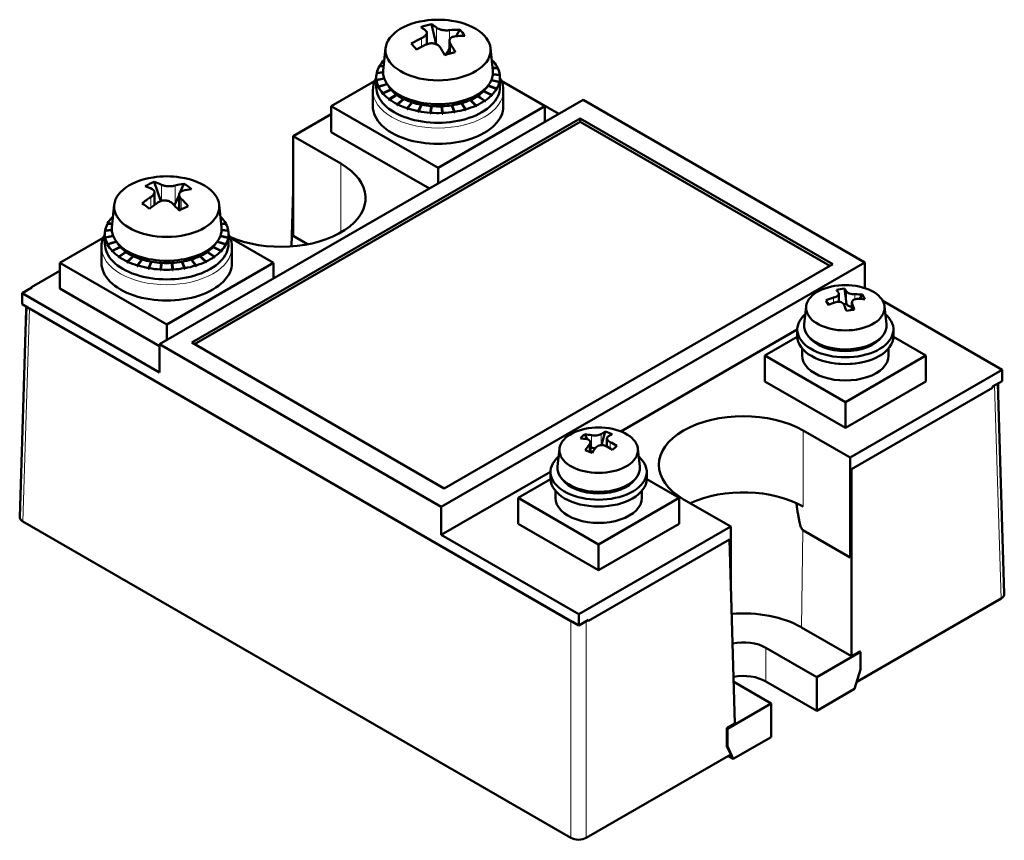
# Model space of a CAD drawing. Header units: millimetres. Extents: x 59 to 386, y 57 to 268.
# Tile 5 of 5: x 315 to 386, y 181 to 241. Entities that reach past the tile are written whole.
import ezdxf

# ---------------------------------------------------------------- set-up
doc = ezdxf.new("R2010")
doc.units = ezdxf.units.MM
doc.layers.add('Arêtes tangentes visibles(celduc)', color=7, linetype='Continuous', lineweight=18)
doc.layers.add('Arêtes visibles(celduc)', color=7, linetype='Continuous', lineweight=50)

msp = doc.modelspace()

# ---------------------------------------------------------------- linework, layer by layer
at = {"layer": 'Arêtes tangentes visibles(celduc)'}
for p, q in [((344.875, 240.012), (344.875, 238.804)), ((345.834, 239.146), (345.834, 239.824)), ((343.778, 239.238), (343.778, 238.61)), ((345.889, 238.137), (345.889, 238.824)), ((337.911, 230.117), (337.911, 225.095)), ((324.85, 228.572), (324.85, 227.395)), ((325.858, 227.188), (325.858, 228.512)), ((324.078, 227.677), (324.078, 226.901)), ((326.296, 226.773), (326.296, 227.545)), ((374.725, 220.796), (374.725, 219.891)), ((373.794, 220.351), (373.794, 219.967)), ((375.338, 220.235), (375.338, 220.593)), ((314.774, 204.038), (315.243, 219.551)), ((375.145, 219.452), (375.145, 219.904)), ((385.511, 213.957), (385.98, 198.445)), ((356.167, 210.328), (356.167, 209.423)), ((356.857, 209.611), (356.857, 210.418)), ((371.569, 210.684), (371.569, 205.132)), ((356.005, 209.636), (356.005, 209.136)), ((357.521, 209.363), (357.521, 209.836)), ((371.449, 196.342), (371.555, 203.42)), ((354.655, 196.797), (354.655, 181.013)), ((355.786, 181.013), (355.786, 196.796)), ((368.868, 194.852), (368.868, 192.403))]:
    msp.add_line(p, q, dxfattribs=at)
for centre, major_axis, start_param, end_param in [((344.996, 235.44), (4.75, 0), 3.141593, 6.283185), ((325.24, 224.034), (4.75, 0), 3.141593, 6.283185), ((374.645, 217.286), (-3.15, 0), 0.93306, 2.208533), ((356.685, 206.916), (-3.15, 0), 0.93306, 2.208533)]:
    msp.add_ellipse(centre, major_axis=major_axis, ratio=0.57735, start_param=start_param, end_param=end_param, dxfattribs=at)
at = {"layer": 'Arêtes visibles(celduc)'}
for p, q in [((344.512, 240.27), (344.845, 238.816)), ((344.177, 239.645), (344.177, 238.801)), ((346.312, 239.39), (346.568, 239.867)), ((345.815, 239.043), (345.815, 238.116)), ((341.178, 238.52), (341.004, 236.893)), ((345.56, 238.04), (345.551, 238.051)), ((348.814, 238.52), (348.988, 236.893)), ((341.087, 237.668), (341.079, 237.669)), ((348.918, 237.547), (349.014, 237.559)), ((349.032, 237.539), (348.921, 237.525)), ((349.014, 237.559), (349.014, 237.537)), ((340.996, 236.74), (340.53, 236.706)), ((340.535, 236.729), (340.996, 236.76)), ((340.535, 236.707), (340.535, 236.729)), ((341.036, 237.19), (340.722, 237.203)), ((340.735, 237.225), (341.038, 237.211)), ((340.735, 237.203), (340.735, 237.225)), ((348.968, 237.079), (349.332, 237.084)), ((349.343, 237.062), (348.971, 237.059)), ((349.486, 236.56), (348.989, 236.612)), ((348.991, 236.631), (349.484, 236.582)), ((349.332, 237.084), (349.332, 237.062)), ((349.484, 236.582), (349.484, 236.56)), ((340.374, 236.112), (337.218, 234.289)), ((340.496, 236.39), (340.496, 235.685)), ((340.506, 236.22), (341.066, 236.321)), ((340.506, 236.165), (340.506, 236.22)), ((340.508, 236.165), (340.506, 236.165)), ((341.072, 236.301), (340.508, 236.197)), ((340.508, 236.197), (340.508, 236.142)), ((340.649, 235.717), (341.273, 235.905)), ((341.286, 235.888), (340.66, 235.695)), ((341.285, 235.889), (341.256, 235.879)), ((349.458, 236.051), (348.872, 236.179)), ((348.88, 236.198), (349.463, 236.073)), ((349.458, 235.996), (349.458, 236.051)), ((349.458, 236.019), (349.463, 236.018)), ((349.463, 236.073), (349.463, 236.018)), ((349.496, 236.39), (349.496, 235.685)), ((349.605, 236.143), (353.785, 233.73)), ((352.774, 234.289), (349.618, 236.112)), ((340.246, 235.44), (340.246, 234.289)), ((340.649, 235.662), (340.649, 235.717)), ((340.66, 235.666), (340.649, 235.662)), ((340.66, 235.695), (340.66, 235.64)), ((340.96, 235.241), (341.566, 235.509)), ((340.96, 235.185), (340.96, 235.241)), ((340.978, 235.194), (340.96, 235.185)), ((341.581, 235.491), (340.978, 235.22)), ((340.978, 235.22), (340.978, 235.165)), ((341.426, 234.808), (341.962, 235.141)), ((341.982, 235.126), (341.45, 234.79)), ((341.566, 235.49), (341.472, 235.443)), ((341.566, 235.49), (341.566, 235.509)), ((341.962, 235.122), (341.805, 235.014)), ((341.962, 235.122), (341.962, 235.141)), ((348.893, 235.091), (348.309, 235.381)), ((348.325, 235.398), (348.325, 235.379)), ((348.325, 235.398), (348.913, 235.11)), ((348.325, 235.379), (348.435, 235.318)), ((349.257, 235.555), (348.622, 235.775)), ((348.629, 235.783), (348.629, 235.775)), ((348.629, 235.775), (348.687, 235.752)), ((348.635, 235.792), (349.27, 235.576)), ((349.257, 235.5), (349.257, 235.555)), ((349.257, 235.526), (349.27, 235.521)), ((349.27, 235.576), (349.27, 235.521)), ((349.746, 235.44), (349.746, 234.289)), ((355.553, 234.75), (324.723, 216.951)), ((341.426, 234.753), (341.426, 234.808)), ((341.45, 234.77), (341.426, 234.753)), ((341.45, 234.79), (341.45, 234.735)), ((342.029, 234.436), (342.474, 234.825)), ((342.029, 234.381), (342.029, 234.436)), ((342.059, 234.41), (342.029, 234.381)), ((342.499, 234.812), (342.059, 234.421)), ((342.059, 234.421), (342.059, 234.366)), ((342.474, 234.806), (342.236, 234.579)), ((342.474, 234.806), (342.474, 234.825)), ((342.746, 234.14), (343.084, 234.573)), ((343.084, 234.554), (342.746, 234.085)), ((343.113, 234.563), (342.78, 234.128)), ((343.084, 234.554), (343.084, 234.573)), ((346.987, 234.06), (346.688, 234.505)), ((346.718, 234.514), (346.718, 234.494)), ((346.718, 234.514), (347.022, 234.07)), ((346.718, 234.494), (347.022, 234.015)), ((347.736, 234.329), (347.325, 234.734)), ((347.351, 234.745), (347.351, 234.726)), ((347.351, 234.745), (347.767, 234.342)), ((347.351, 234.726), (347.617, 234.446)), ((348.38, 234.677), (347.872, 235.029)), ((347.894, 235.044), (347.894, 235.025)), ((347.894, 235.044), (348.405, 234.694)), ((347.894, 235.025), (348.072, 234.89)), ((348.38, 234.622), (348.38, 234.677)), ((348.38, 234.658), (348.405, 234.639)), ((348.405, 234.694), (348.405, 234.639)), ((348.893, 235.036), (348.893, 235.091)), ((348.893, 235.066), (348.913, 235.055)), ((348.913, 235.11), (348.913, 235.055)), ((376.059, 222.911), (355.553, 234.75)), ((337.218, 233.708), (334.454, 232.112)), ((337.218, 234.289), (344.996, 229.798)), ((337.218, 232.411), (337.218, 234.289)), ((342.746, 234.085), (342.746, 234.14)), ((342.78, 234.128), (342.78, 234.073)), ((343.55, 233.929), (343.767, 234.394)), ((343.767, 234.375), (343.55, 233.874)), ((343.55, 233.874), (343.55, 233.929)), ((343.798, 234.388), (343.587, 233.922)), ((343.587, 233.922), (343.587, 233.867)), ((343.767, 234.375), (343.767, 234.394)), ((344.409, 233.814), (344.497, 234.296)), ((344.497, 234.277), (344.409, 233.759)), ((344.409, 233.759), (344.409, 233.814)), ((344.53, 234.294), (344.448, 233.811)), ((344.448, 233.811), (344.448, 233.756)), ((344.497, 234.277), (344.497, 234.296)), ((344.996, 229.798), (352.774, 234.289)), ((345.291, 233.797), (345.246, 234.282)), ((345.28, 234.283), (345.28, 234.264)), ((345.28, 234.283), (345.33, 233.799)), ((345.28, 234.264), (345.33, 233.744)), ((345.291, 233.742), (345.291, 233.797)), ((345.33, 233.799), (345.33, 233.744)), ((346.161, 233.88), (345.986, 234.352)), ((346.018, 234.357), (346.018, 234.338)), ((346.018, 234.357), (346.199, 233.886)), ((346.018, 234.338), (346.199, 233.831)), ((346.161, 233.825), (346.161, 233.88)), ((346.199, 233.886), (346.199, 233.831)), ((346.987, 234.005), (346.987, 234.06)), ((347.022, 234.07), (347.022, 234.015)), ((347.736, 234.274), (347.736, 234.329)), ((347.736, 234.32), (347.767, 234.287)), ((347.767, 234.342), (347.767, 234.287)), ((352.774, 233.146), (352.774, 234.289)), ((327.057, 217.073), (355.341, 233.403)), ((327.269, 216.951), (355.341, 233.158)), ((355.341, 233.403), (373.726, 222.789)), ((355.341, 233.403), (355.341, 233.158)), ((355.341, 233.158), (373.514, 222.666)), ((344.36, 228.288), (337.218, 232.411)), ((337.911, 230.117), (334.454, 232.112)), ((334.454, 232.112), (334.454, 224.84)), ((344.996, 228.655), (344.996, 229.798)), ((324.334, 228.773), (324.805, 227.381)), ((324.343, 228.041), (324.343, 227.1)), ((326.231, 228.043), (326.493, 228.644)), ((334.332, 224.083), (334.454, 228.124)), ((325.858, 227.188), (326.136, 227.824)), ((326.136, 227.848), (326.136, 226.709)), ((321.422, 227.113), (321.247, 225.487)), ((329.057, 227.113), (329.232, 225.487)), ((321.323, 226.19), (321.263, 226.199)), ((321.281, 226.219), (321.325, 226.212)), ((321.281, 226.196), (321.281, 226.219)), ((329.154, 226.21), (329.2, 226.217)), ((329.218, 226.197), (329.157, 226.188)), ((329.2, 226.217), (329.2, 226.194)), ((321.242, 225.27), (320.76, 225.228)), ((320.763, 225.25), (321.241, 225.29)), ((320.763, 225.228), (320.763, 225.25)), ((321.272, 225.719), (320.928, 225.728)), ((320.94, 225.749), (321.274, 225.739)), ((320.94, 225.727), (320.94, 225.749)), ((329.205, 225.737), (329.541, 225.747)), ((329.552, 225.725), (329.207, 225.717)), ((329.72, 225.225), (329.237, 225.268)), ((329.238, 225.288), (329.716, 225.248)), ((329.541, 225.747), (329.541, 225.725)), ((329.716, 225.248), (329.716, 225.226)), ((320.618, 224.705), (317.461, 222.883)), ((320.74, 224.983), (320.74, 224.279)), ((320.759, 224.741), (321.331, 224.853)), ((320.759, 224.686), (320.759, 224.741)), ((320.763, 224.687), (320.759, 224.686)), ((321.338, 224.835), (320.763, 224.719)), ((320.763, 224.719), (320.763, 224.663)), ((320.927, 224.241), (321.557, 224.443)), ((321.57, 224.425), (320.938, 224.219)), ((321.568, 224.427), (321.523, 224.41)), ((329.539, 224.217), (328.908, 224.423)), ((328.91, 224.425), (328.956, 224.408)), ((328.921, 224.441), (329.551, 224.239)), ((329.716, 224.716), (329.14, 224.833)), ((329.148, 224.851), (329.72, 224.739)), ((329.716, 224.661), (329.716, 224.716)), ((329.716, 224.685), (329.72, 224.684)), ((329.72, 224.739), (329.72, 224.684)), ((329.74, 224.983), (329.74, 224.279)), ((333.018, 222.883), (329.861, 224.705)), ((335.5, 224.236), (334.454, 224.84)), ((320.49, 224.034), (320.49, 222.883)), ((320.927, 224.186), (320.927, 224.241)), ((320.938, 224.19), (320.927, 224.186)), ((320.938, 224.219), (320.938, 224.164)), ((321.261, 223.77), (321.858, 224.047)), ((321.261, 223.715), (321.261, 223.77)), ((321.279, 223.724), (321.261, 223.715)), ((321.873, 224.03), (321.279, 223.75)), ((321.279, 223.75), (321.279, 223.695)), ((321.747, 223.345), (322.271, 223.686)), ((321.858, 224.028), (321.756, 223.975)), ((322.292, 223.671), (321.772, 223.327)), ((321.858, 224.028), (321.858, 224.047)), ((322.271, 223.667), (322.104, 223.547)), ((322.271, 223.667), (322.271, 223.686)), ((328.704, 223.325), (328.185, 223.67)), ((328.206, 223.685), (328.206, 223.666)), ((328.206, 223.685), (328.729, 223.343)), ((328.206, 223.666), (328.373, 223.545)), ((329.198, 223.748), (328.604, 224.029)), ((328.62, 224.046), (328.62, 224.027)), ((328.62, 224.046), (329.216, 223.768)), ((328.62, 224.027), (328.722, 223.973)), ((329.198, 223.692), (329.198, 223.748)), ((329.198, 223.722), (329.216, 223.712)), ((329.216, 223.768), (329.216, 223.712)), ((329.539, 224.162), (329.539, 224.217)), ((329.539, 224.188), (329.551, 224.184)), ((329.551, 224.239), (329.551, 224.184)), ((329.99, 224.034), (329.99, 222.883)), ((321.747, 223.29), (321.747, 223.345)), ((321.772, 223.308), (321.747, 223.29)), ((321.772, 223.327), (321.772, 223.272)), ((322.368, 222.983), (322.799, 223.379)), ((322.368, 222.928), (322.368, 222.983)), ((322.398, 222.958), (322.368, 222.928)), ((322.825, 223.366), (322.398, 222.969)), ((322.398, 222.969), (322.398, 222.913)), ((322.799, 223.36), (322.548, 223.108)), ((322.799, 223.36), (322.799, 223.379)), ((323.099, 222.698), (323.42, 223.136)), ((323.42, 223.117), (323.099, 222.643)), ((323.45, 223.127), (323.134, 222.687)), ((323.42, 223.117), (323.42, 223.136)), ((323.913, 222.501), (324.112, 222.969)), ((324.112, 222.95), (323.913, 222.446)), ((324.144, 222.963), (323.95, 222.494)), ((324.112, 222.95), (324.112, 222.969)), ((326.525, 222.493), (326.332, 222.963)), ((326.364, 222.968), (326.364, 222.949)), ((326.364, 222.968), (326.563, 222.5)), ((326.364, 222.949), (326.563, 222.445)), ((327.342, 222.686), (327.026, 223.126)), ((327.056, 223.136), (327.056, 223.116)), ((327.056, 223.136), (327.376, 222.697)), ((327.056, 223.116), (327.376, 222.642)), ((328.078, 222.967), (327.652, 223.365)), ((327.678, 223.377), (327.678, 223.358)), ((327.678, 223.377), (328.108, 222.981)), ((327.678, 223.358), (327.929, 223.106)), ((328.078, 222.912), (328.078, 222.967)), ((328.078, 222.957), (328.108, 222.926)), ((328.108, 222.981), (328.108, 222.926)), ((328.704, 223.27), (328.704, 223.325)), ((328.704, 223.306), (328.729, 223.288)), ((328.729, 223.343), (328.729, 223.288)), ((315.398, 221.11), (317.461, 222.302)), ((317.461, 222.883), (325.24, 218.392)), ((317.461, 221.005), (317.461, 222.883)), ((323.099, 222.643), (323.099, 222.698)), ((323.134, 222.687), (323.134, 222.632)), ((323.913, 222.446), (323.913, 222.501)), ((323.95, 222.494), (323.95, 222.439)), ((324.777, 222.399), (324.846, 222.882)), ((324.846, 222.863), (324.777, 222.344)), ((324.777, 222.344), (324.777, 222.399)), ((324.879, 222.88), (324.816, 222.397)), ((324.816, 222.397), (324.816, 222.342)), ((324.846, 222.863), (324.846, 222.882)), ((325.24, 218.392), (333.018, 222.883)), ((325.659, 222.397), (325.596, 222.88)), ((325.629, 222.882), (325.629, 222.863)), ((325.629, 222.882), (325.698, 222.399)), ((325.629, 222.863), (325.698, 222.344)), ((325.659, 222.341), (325.659, 222.397)), ((325.698, 222.399), (325.698, 222.344)), ((326.525, 222.438), (326.525, 222.493)), ((326.563, 222.5), (326.563, 222.445)), ((327.342, 222.631), (327.342, 222.686)), ((327.376, 222.697), (327.376, 222.642)), ((333.018, 221.74), (333.018, 222.883)), ((345.229, 205.112), (376.059, 222.911)), ((373.726, 222.789), (345.442, 206.459)), ((376.059, 222.911), (376.059, 221.05)), ((314.718, 220.686), (315.425, 221.095)), ((315.398, 221.11), (315.425, 221.095)), ((315.398, 221.079), (315.398, 221.11)), ((324.723, 216.812), (317.461, 221.005)), ((374.572, 221.011), (374.72, 219.901)), ((324.723, 214.91), (314.718, 220.686)), ((314.718, 220.686), (314.718, 219.87)), ((373.235, 220.154), (373.467, 219.85)), ((374.163, 220.644), (374.163, 220.045)), ((375.705, 220.258), (375.898, 220.573)), ((377.372, 220.112), (386.065, 215.093)), ((314.54, 204.373), (314.996, 219.464)), ((314.718, 219.87), (315.136, 219.628)), ((314.996, 218.725), (314.996, 219.709)), ((354.789, 196.735), (315.136, 219.628)), ((354.655, 196.797), (315.243, 219.551)), ((371.791, 219.717), (371.651, 218.415)), ((374.535, 219.872), (374.72, 219.901)), ((374.72, 219.901), (374.725, 219.891)), ((375.127, 219.996), (375.127, 219.449)), ((377.5, 219.717), (377.639, 218.415)), ((325.24, 217.249), (325.24, 218.392)), ((358.291, 210.611), (371.145, 218.033)), ((371.145, 218.027), (371.145, 217.531)), ((378.145, 218.027), (378.145, 217.531)), ((371.145, 217.502), (368.776, 216.134)), ((380.514, 216.134), (378.145, 217.502)), ((324.723, 216.951), (324.723, 214.91)), ((324.723, 216.951), (345.229, 205.112)), ((345.442, 206.459), (327.057, 217.073)), ((371.495, 216.65), (371.495, 216.134)), ((377.795, 216.65), (377.795, 216.134)), ((368.776, 216.134), (374.645, 212.746)), ((368.776, 214.256), (368.776, 216.134)), ((374.645, 212.746), (380.514, 216.134)), ((380.514, 214.256), (380.514, 216.134)), ((386.065, 215.093), (374.999, 208.704)), ((386.065, 215.093), (386.065, 214.277)), ((374.645, 210.868), (368.776, 214.256)), ((380.514, 214.256), (374.645, 210.868)), ((385.358, 213.792), (375.095, 207.866)), ((385.358, 213.869), (386.065, 214.277)), ((385.358, 213.869), (385.358, 213.792)), ((386.214, 198.78), (385.751, 214.096)), ((385.766, 213.622), (385.766, 214.104)), ((374.645, 210.868), (374.645, 212.746)), ((355.676, 210.398), (355.855, 210.033)), ((356.891, 209.613), (357.166, 210.593)), ((357.288, 209.497), (357.288, 210.106)), ((374.999, 208.704), (371.569, 210.684)), ((353.83, 209.347), (353.69, 208.046)), ((356.081, 209.816), (356.081, 209.107)), ((356.081, 209.573), (356.152, 209.429)), ((356.081, 209.364), (356.152, 209.429)), ((356.152, 209.429), (356.167, 209.423)), ((359.539, 209.347), (359.679, 208.046)), ((374.999, 201.432), (374.999, 208.704)), ((345.229, 203.07), (353.185, 207.663)), ((353.185, 207.658), (353.185, 207.161)), ((360.185, 207.658), (360.185, 207.161)), ((375.095, 207.866), (374.999, 201.432)), ((375.095, 207.866), (375.095, 194.237)), ((353.185, 207.133), (350.816, 205.765)), ((362.554, 205.765), (360.184, 207.133)), ((350.816, 205.765), (356.685, 202.376)), ((350.816, 203.887), (350.816, 205.765)), ((353.535, 206.28), (353.535, 205.765)), ((356.685, 202.376), (362.554, 205.765)), ((359.835, 206.28), (359.835, 205.765)), ((362.554, 203.887), (362.554, 205.765)), ((345.229, 203.07), (345.229, 205.112)), ((362.872, 205.663), (366.301, 203.683)), ((354.655, 181.013), (314.774, 204.038)), ((356.685, 200.498), (350.816, 203.887)), ((366.301, 203.683), (355.235, 197.294)), ((362.554, 203.887), (356.685, 200.498)), ((366.301, 199.544), (366.301, 203.683)), ((355.235, 197.294), (345.229, 203.07)), ((374.999, 201.432), (371.555, 203.42)), ((366.205, 202.734), (355.942, 196.808)), ((356.685, 200.498), (356.685, 202.376)), ((366.61, 189.338), (366.205, 202.734)), ((385.98, 198.445), (375.478, 192.382)), ((355.235, 197.294), (355.235, 196.477)), ((354.789, 196.735), (355.235, 196.477)), ((355.235, 196.477), (355.942, 196.885)), ((355.942, 196.808), (355.941, 196.885)), ((355.942, 196.885), (355.942, 196.808)), ((371.449, 196.342), (375.095, 194.237)), ((368.868, 194.852), (372.566, 192.717)), ((372.566, 192.717), (375.748, 194.554)), ((375.095, 194.237), (375.696, 194.584)), ((375.748, 194.554), (375.696, 194.584)), ((375.748, 194.554), (375.748, 193.272)), ((375.748, 193.272), (375.319, 191.857)), ((369.243, 190.798), (366.518, 192.372)), ((372.566, 190.268), (368.868, 192.403)), ((372.566, 190.268), (372.566, 192.717)), ((375.319, 191.857), (372.566, 190.268)), ((366.061, 188.961), (369.243, 190.798)), ((369.243, 188.349), (369.243, 190.798)), ((366.009, 188.991), (366.61, 189.338)), ((366.028, 187.698), (366.009, 188.991)), ((366.009, 188.991), (366.061, 188.961)), ((366.061, 188.961), (366.061, 187.679)), ((369.243, 188.349), (366.49, 186.76)), ((366.319, 187.093), (355.786, 181.013)), ((366.319, 187.093), (366.028, 187.698)), ((366.028, 187.698), (366.061, 187.679)), ((366.49, 186.76), (366.061, 187.679)), ((366.115, 186.976), (366.49, 186.76))]:
    msp.add_line(p, q, dxfattribs=at)
for centre, radius, start, end in [((344.996, 234.115), 6.477, 81.2616, 98.7384), ((325.24, 222.709), 6.477, 81.2616, 98.7384), ((374.645, 216.361), 4.905, 84.29689, 95.70311), ((356.685, 205.991), 4.905, 84.29689, 95.70311)]:
    msp.add_arc(centre, radius, start, end, dxfattribs=at)
for centre, major_axis, ratio, start_param, end_param in [((344.996, 238.383), (3.825, 0), 0.57735, 1.83099, 7.593788), ((345.523, 234.059), (0.665, 6.295), 0.922803, 0.28768, 0.42365), ((345.382, 234.225), (-1.77, 6.216), 0.361159, 5.793902, 5.924499), ((344.61, 234.005), (-1.77, 6.216), 0.361159, 5.793902, 5.924499), ((344.806, 234.338), (4.914, 4.198), 0.732278, 0.702844, 0.833441), ((345.186, 233.892), (-4.914, -4.198), 0.732278, 3.844437, 3.975034), ((343.928, 234.372), (1.48, 6.154), 0.601346, 5.803659, 5.93963), ((344.806, 234.338), (4.914, 4.198), 0.732278, 1.190168, 1.320765), ((346.064, 234.98), (-3.984, 4.919), 0.024316, 5.466383, 5.602353), ((345.186, 233.892), (-4.914, -4.198), 0.732278, 4.331761, 4.462358), ((345.382, 234.225), (1.77, -6.216), 0.361159, 2.164986, 2.295583), ((344.61, 234.005), (-1.77, 6.216), 0.361159, 5.306578, 5.437175), ((345.517, 238.465), (-0.717, 0), 0.57735, 1.488447, 1.617472), ((344.469, 235.292), (-5.778, -2.585), 0.345774, 4.249304, 4.385274), ((345.517, 238.87), (-0.59, -1.238), 0.328435, 1.013958, 1.395719), ((344.996, 236.39), (-4.5, 0), 0.57735, 5.768357, 5.95598), ((344.996, 236.39), (-4.5, 0), 0.57735, 3.608512, 3.660289), ((344.996, 236.39), (4.5, 0), 0.57735, 0.27057, 0.458192), ((344.996, 236.39), (-4.5, 0), 0.57735, 6.161056, 6.348679), ((344.996, 236.39), (-4.5, 0), 0.57735, 5.964706, 6.152329), ((344.996, 236.75), (4, 0), 0.57735, 3.079689, 6.345089), ((344.996, 236.39), (4.5, 0), 0.57735, 0.07422, 0.261843), ((344.996, 236.39), (4.5, 0), 0.57735, 6.161056, 6.348679), ((344.996, 236.335), (-4.5, 0), 0.57735, 0.065493, 0.07422), ((344.996, 236.39), (-4.5, 0), 0.57735, 0.07422, 0.261843), ((344.996, 236.39), (4.5, 0), 0.57735, 5.964706, 6.152329), ((344.996, 236.335), (4.5, 0), 0.57735, 6.152329, 6.161056), ((344.996, 235.685), (-4.5, 0), 0.57735, 0, 3.141593), ((344.996, 236.335), (-4.5, 0), 0.57735, 0.261843, 0.27057), ((344.996, 236.39), (-4.5, 0), 0.57735, 0.27057, 0.458192), ((344.996, 236.335), (-4.5, 0), 0.57735, 0.458192, 0.466919), ((344.996, 236.39), (4.5, 0), 0.57735, 3.608512, 3.796135), ((344.996, 236.485), (-3.825, 0), 0.57735, 0.33688, 0.458192), ((344.996, 236.466), (-3.825, 0), 0.57735, 0.458192, 0.459983), ((344.996, 236.485), (-3.825, 0), 0.57735, 0.466919, 0.654542), ((344.996, 236.466), (-3.825, 0), 0.57735, 0.654542, 0.657366), ((344.996, 236.485), (-3.825, 0), 0.57735, 0.663269, 0.850891), ((344.996, 236.485), (-3.825, 0), 0.57735, 2.430414, 2.618037), ((344.996, 236.466), (-3.825, 0), 0.57735, 2.62469, 2.626764), ((344.996, 236.485), (3.825, 0), 0.57735, 5.768357, 5.946306), ((344.996, 236.466), (3.825, 0), 0.57735, 5.963551, 5.964706), ((344.996, 236.39), (4.5, 0), 0.57735, 5.768357, 5.95598), ((344.996, 236.335), (4.5, 0), 0.57735, 5.95598, 5.964706), ((344.996, 236.335), (-4.5, 0), 0.57735, 0.654542, 0.663269), ((344.996, 236.39), (4.5, 0), 0.57735, 3.804861, 3.992484), ((344.996, 236.39), (4.5, 0), 0.57735, 4.001211, 4.188834), ((344.996, 236.466), (-3.825, 0), 0.57735, 0.850891, 0.854873), ((344.996, 236.485), (-3.825, 0), 0.57735, 0.859618, 1.047241), ((344.996, 236.466), (-3.825, 0), 0.57735, 1.047241, 1.05247), ((344.996, 236.485), (-3.825, 0), 0.57735, 1.055968, 1.243591), ((344.996, 236.485), (-3.825, 0), 0.57735, 1.841366, 2.028989), ((344.996, 236.466), (-3.825, 0), 0.57735, 2.032114, 2.037715), ((344.996, 236.485), (-3.825, 0), 0.57735, 2.037715, 2.225338), ((344.996, 236.466), (-3.825, 0), 0.57735, 2.229731, 2.234065), ((344.996, 236.485), (-3.825, 0), 0.57735, 2.234065, 2.421688), ((344.996, 236.39), (4.5, 0), 0.57735, 5.375658, 5.56328), ((344.996, 236.466), (-3.825, 0), 0.57735, 2.427268, 2.430414), ((344.996, 236.335), (-4.5, 0), 0.57735, 2.421688, 2.430414), ((344.996, 236.39), (4.5, 0), 0.57735, 5.572007, 5.75963), ((344.996, 236.335), (-4.5, 0), 0.57735, 2.618037, 2.626764), ((344.996, 234.289), (-4.75, 0), 0.57735, 0, 3.141593), ((344.996, 236.335), (-4.5, 0), 0.57735, 0.850891, 0.859618), ((344.996, 236.335), (-4.5, 0), 0.57735, 1.047241, 1.055968), ((344.996, 236.39), (4.5, 0), 0.57735, 4.19756, 4.385183), ((344.996, 236.335), (-4.5, 0), 0.57735, 1.243591, 1.252317), ((344.996, 236.39), (4.5, 0), 0.57735, 4.39391, 4.581533), ((344.996, 236.466), (-3.825, 0), 0.57735, 1.243591, 1.250129), ((344.996, 236.485), (-3.825, 0), 0.57735, 1.252317, 1.43994), ((344.996, 236.335), (-4.5, 0), 0.57735, 1.43994, 1.448667), ((344.996, 236.39), (4.5, 0), 0.57735, 4.590259, 4.777882), ((344.996, 236.466), (-3.825, 0), 0.57735, 1.43994, 1.447822), ((344.996, 236.485), (-3.825, 0), 0.57735, 1.448667, 1.63629), ((344.996, 236.466), (-3.825, 0), 0.57735, 1.636743, 1.645016), ((344.996, 236.485), (-3.825, 0), 0.57735, 1.645016, 1.832639), ((344.996, 236.335), (-4.5, 0), 0.57735, 1.63629, 1.645016), ((344.996, 236.39), (4.5, 0), 0.57735, 4.786609, 4.974232), ((344.996, 236.466), (-3.825, 0), 0.57735, 1.834443, 1.841366), ((344.996, 236.335), (-4.5, 0), 0.57735, 1.832639, 1.841366), ((344.996, 236.39), (4.5, 0), 0.57735, 4.982958, 5.170581), ((344.996, 236.335), (-4.5, 0), 0.57735, 2.028989, 2.037715), ((344.996, 236.39), (4.5, 0), 0.57735, 5.179308, 5.366931), ((344.996, 236.335), (-4.5, 0), 0.57735, 2.225338, 2.234065), ((333.562, 227.606), (6.15, 0), 0.57735, 4.059935, 7.068583), ((325.24, 226.977), (3.825, 0), 0.57735, 1.83099, 7.593788), ((325.99, 222.736), (-0.231, 6.326), 0.837374, 0.274245, 0.410215), ((325.573, 222.865), (2.745, -5.851), 0.514931, 2.581015, 2.711612), ((324.906, 222.552), (-2.745, 5.851), 0.514931, 5.722608, 5.853205), ((324.968, 222.901), (3.743, 5.269), 0.633651, 0.533522, 0.664119), ((325.511, 222.516), (-3.743, -5.269), 0.633651, 3.675114, 3.805711), ((324.316, 222.836), (0.864, 6.271), 0.73454, 5.849322, 5.985292), ((324.968, 222.901), (3.743, 5.269), 0.633651, 1.020846, 1.151443), ((325.511, 222.516), (-3.743, -5.269), 0.633651, 4.162438, 4.293035), ((324.906, 222.552), (-2.745, 5.851), 0.514931, 5.235284, 5.365881), ((325.573, 222.865), (2.745, -5.851), 0.514931, 2.093691, 2.224288), ((326.164, 223.703), (-4.637, 4.309), 0.157511, 5.341065, 5.477035), ((325.406, 227.509), (-0.51, -1.3), 0.387013, 1.376512, 1.47488), ((324.489, 223.803), (-5.219, -3.581), 0.260344, 4.081881, 4.217852), ((325.24, 224.983), (-4.5, 0), 0.57735, 5.796216, 5.983839), ((325.24, 224.983), (-4.5, 0), 0.57735, 5.764488, 5.78749), ((325.24, 224.983), (-4.5, 0), 0.57735, 3.636371, 3.660289), ((325.24, 224.983), (4.5, 0), 0.57735, 0.298429, 0.486052), ((325.24, 224.983), (-4.5, 0), 0.57735, 6.188915, 6.376538), ((325.24, 224.983), (-4.5, 0), 0.57735, 5.992566, 6.180189), ((325.24, 225.344), (4, 0), 0.57735, 3.079689, 6.345089), ((325.24, 224.983), (4.5, 0), 0.57735, 0.10208, 0.289702), ((325.24, 224.983), (4.5, 0), 0.57735, 6.188915, 6.376538), ((325.24, 224.928), (-4.5, 0), 0.57735, 0.093353, 0.10208), ((325.24, 224.983), (-4.5, 0), 0.57735, 0.10208, 0.289702), ((325.24, 224.983), (4.5, 0), 0.57735, 5.992566, 6.180189), ((325.24, 224.928), (4.5, 0), 0.57735, 6.180189, 6.188915), ((325.24, 224.279), (-4.5, 0), 0.57735, 0, 3.141593), ((325.24, 224.928), (-4.5, 0), 0.57735, 0.289702, 0.298429), ((325.24, 224.983), (-4.5, 0), 0.57735, 0.298429, 0.486052), ((325.24, 224.928), (-4.5, 0), 0.57735, 0.486052, 0.494779), ((325.24, 224.983), (4.5, 0), 0.57735, 3.636371, 3.823994), ((325.24, 225.079), (-3.825, 0), 0.57735, 0.33688, 0.486052), ((325.24, 225.06), (-3.825, 0), 0.57735, 0.486052, 0.48798), ((325.24, 225.079), (-3.825, 0), 0.57735, 0.494779, 0.682402), ((325.24, 225.06), (-3.825, 0), 0.57735, 0.682402, 0.685383), ((325.24, 225.079), (-3.825, 0), 0.57735, 0.691128, 0.878751), ((325.24, 225.079), (-3.825, 0), 0.57735, 2.261925, 2.449547), ((325.24, 225.06), (-3.825, 0), 0.57735, 2.455288, 2.458274), ((325.24, 225.079), (-3.825, 0), 0.57735, 2.458274, 2.645897), ((325.24, 225.06), (-3.825, 0), 0.57735, 2.652691, 2.654624), ((325.24, 225.079), (3.825, 0), 0.57735, 5.796216, 5.946306), ((325.24, 224.983), (4.5, 0), 0.57735, 5.599867, 5.78749), ((325.24, 224.928), (-4.5, 0), 0.57735, 2.645897, 2.654624), ((325.24, 224.983), (4.5, 0), 0.57735, 5.796216, 5.983839), ((325.24, 224.928), (4.5, 0), 0.57735, 5.983839, 5.992566), ((325.24, 224.928), (-4.5, 0), 0.57735, 0.682402, 0.691128), ((325.24, 224.983), (4.5, 0), 0.57735, 3.832721, 4.020344), ((325.24, 224.983), (4.5, 0), 0.57735, 4.02907, 4.216693), ((325.24, 225.06), (-3.825, 0), 0.57735, 0.878751, 0.882905), ((325.24, 225.079), (-3.825, 0), 0.57735, 0.887478, 1.075101), ((325.24, 225.06), (-3.825, 0), 0.57735, 1.075101, 1.080513), ((325.24, 225.079), (-3.825, 0), 0.57735, 1.083827, 1.27145), ((325.24, 225.06), (-3.825, 0), 0.57735, 1.27145, 1.278177), ((325.24, 225.079), (-3.825, 0), 0.57735, 1.280177, 1.4678), ((325.24, 225.079), (-3.825, 0), 0.57735, 1.672876, 1.860499), ((325.24, 225.06), (-3.825, 0), 0.57735, 1.862492, 1.869225), ((325.24, 225.079), (-3.825, 0), 0.57735, 1.869225, 2.056848), ((325.24, 225.06), (-3.825, 0), 0.57735, 2.060157, 2.065575), ((325.24, 225.079), (-3.825, 0), 0.57735, 2.065575, 2.253198), ((325.24, 224.983), (4.5, 0), 0.57735, 5.207168, 5.394791), ((325.24, 225.06), (-3.825, 0), 0.57735, 2.257765, 2.261925), ((325.24, 224.983), (4.5, 0), 0.57735, 5.403517, 5.59114), ((325.24, 224.928), (-4.5, 0), 0.57735, 2.449547, 2.458274), ((325.24, 222.883), (-4.75, 0), 0.57735, 0, 3.141593), ((325.24, 224.928), (-4.5, 0), 0.57735, 0.878751, 0.887478), ((325.24, 224.928), (-4.5, 0), 0.57735, 1.075101, 1.083827), ((325.24, 224.983), (4.5, 0), 0.57735, 4.22542, 4.413043), ((325.24, 224.928), (-4.5, 0), 0.57735, 1.27145, 1.280177), ((325.24, 224.983), (4.5, 0), 0.57735, 4.421769, 4.609392), ((325.24, 224.928), (-4.5, 0), 0.57735, 1.4678, 1.476526), ((325.24, 224.983), (4.5, 0), 0.57735, 4.618119, 4.805742), ((325.24, 225.06), (-3.825, 0), 0.57735, 1.4678, 1.475874), ((325.24, 225.079), (-3.825, 0), 0.57735, 1.476526, 1.664149), ((325.24, 225.06), (-3.825, 0), 0.57735, 1.664795, 1.672876), ((325.24, 224.928), (-4.5, 0), 0.57735, 1.664149, 1.672876), ((325.24, 224.983), (4.5, 0), 0.57735, 4.814469, 5.002091), ((325.24, 224.928), (-4.5, 0), 0.57735, 1.860499, 1.869225), ((325.24, 224.983), (4.5, 0), 0.57735, 5.010818, 5.198441), ((325.24, 224.928), (-4.5, 0), 0.57735, 2.056848, 2.065575), ((325.24, 224.928), (-4.5, 0), 0.57735, 2.253198, 2.261925), ((374.645, 219.615), (2.86, 0), 0.57735, 1.742078, 7.6827), ((374.907, 216.275), (1.485, 4.531), 0.970955, 0.397776, 0.523691), ((374.356, 216.315), (-0.76, 4.837), 0.214313, 5.814907, 5.936533), ((374.935, 216.406), (-0.76, 4.837), 0.214313, 5.814907, 5.936533), ((374.566, 216.528), (4.429, 2.087), 0.787868, 1.379484, 1.50111), ((375.608, 216.982), (-2.585, 4.007), 0.10288, 0.593644, 0.719559), ((374.566, 216.528), (4.429, 2.087), 0.787868, 0.92961, 1.051236), ((374.724, 216.193), (-4.429, -2.087), 0.787868, 4.071203, 4.192829), ((373.682, 216.679), (-1.499, -4.527), 0.47415, 2.615941, 2.741856), ((314.822, 187.232), (0.561, 37.102), 0.015379, 0.506184, 0.557291), ((315.809, 219.878), (-0.8, 0), 0.577174, 0.570644, 0.785246), ((374.724, 216.193), (-4.429, -2.087), 0.787868, 4.521077, 4.642703), ((374.356, 216.315), (-0.76, 4.837), 0.214313, 5.365033, 5.486659), ((374.383, 217.387), (-4.62, -1.179), 0.393925, 4.414099, 4.540014), ((375.207, 219.967), (-0.5, 0), 0.57735, 0.26559, 1.410037), ((374.935, 216.406), (0.76, -4.837), 0.214313, 2.22344, 2.345066), ((374.645, 218.027), (-3.5, 0), 0.57735, 5.697123, 10.01084), ((374.645, 218.308), (3, 0), 0.57735, 3.079689, 6.345089), ((374.645, 217.531), (3.5, 0), 0.57735, 3.141593, 6.283185), ((374.645, 218.115), (2.86, 0), 0.57735, 3.521283, 5.903495), ((374.645, 216.134), (-3.15, 0), 0.57735, 0, 3.141593), ((367.22, 208.173), (-6.15, 0), 0.57735, 3.926991, 7.068583), ((356.685, 209.245), (2.86, 0), 0.57735, 1.742078, 7.6827), ((357.529, 206.154), (-0.905, 4.682), 0.665123, 0.325478, 0.451393), ((356.525, 205.844), (-3.311, 3.607), 0.691104, 5.521981, 5.643607), ((356.844, 206.138), (3.311, -3.607), 0.691104, 2.380388, 2.502014), ((356.431, 206.083), (1.672, 4.602), 0.434789, 0.410208, 0.531834), ((356.153, 205.973), (-0.158, 4.766), 0.887139, 5.878326, 6.00424), ((356.939, 205.899), (-1.672, -4.602), 0.434789, 3.551801, 3.673427), ((356.431, 206.083), (1.672, 4.602), 0.434789, 0.860082, 0.981708), ((356.433, 209.668), (0.5, 0), 0.57735, 4.150831, 4.748254), ((356.939, 205.899), (-1.672, -4.602), 0.434789, 4.001675, 4.123301), ((356.525, 205.844), (-3.311, 3.607), 0.691104, 5.072106, 5.193732), ((356.844, 206.138), (3.311, -3.607), 0.691104, 1.930514, 2.05214), ((355.84, 206.768), (-3.228, -3.51), 0.088093, 3.882677, 4.008592), ((356.685, 207.658), (-3.5, 0), 0.57735, 5.697123, 10.01084), ((357.216, 206.949), (-4.169, 2.313), 0.31011, 5.124428, 5.250343), ((356.685, 207.939), (3, 0), 0.57735, 3.079689, 6.345089), ((356.685, 207.161), (3.5, 0), 0.57735, 3.141593, 6.283185), ((356.685, 207.746), (2.86, 0), 0.57735, 3.521283, 5.903495), ((367.22, 202.621), (-6.15, 0), 0.57735, 3.926991, 5.391898), ((356.685, 205.765), (-3.15, 0), 0.57735, 0, 3.141593), ((315.34, 204.365), (-0.8, 0), 0.577174, 6.265737, 7.068431), ((385.414, 198.772), (0.8, 0), 0.577174, 5.497939, 6.300633), ((367.206, 193.893), (6, 0), 0.57735, 0.785398, 1.710912), ((355.221, 197.124), (-0.8, 0), 0.577526, 0.78555, 1.000152), ((367.206, 193.893), (2.35, 0), 0.57735, 0.785398, 1.905963), ((367.206, 191.443), (-2.35, 0), 0.57735, 3.926991, 5.01456), ((355.221, 181.339), (0.8, 0), 0.577526, 3.927143, 5.497635)]:
    msp.add_ellipse(centre, major_axis=major_axis, ratio=ratio, start_param=start_param, end_param=end_param, dxfattribs=at)
for points, knots in [([(344.103, 239.792), (344.104, 239.792), (344.105, 239.791), (344.144, 239.758), (344.17, 239.715), (344.182, 239.621), (344.168, 239.569), (344.139, 239.52), (344.11, 239.47), (344.062, 239.417), (343.936, 239.319), (343.857, 239.274), (343.778, 239.238)], [0.3848166, 0.3848166, 0.3848166, 0.3848166, 0.3852716, 0.3852716, 0.4122203, 0.4122203, 0.4391689, 0.4391689, 0.4391689, 0.4663464, 0.4663464, 0.4935239, 0.4935239, 0.4935239, 0.4935239]), ([(345.834, 239.824), (345.833, 239.824), (345.832, 239.824), (345.751, 239.814), (345.658, 239.81), (345.468, 239.818), (345.372, 239.83), (345.287, 239.847), (345.202, 239.863), (345.117, 239.887), (344.974, 239.944), (344.916, 239.978), (344.876, 240.011), (344.875, 240.011), (344.875, 240.012)], [0.3848161, 0.3848161, 0.3848161, 0.3848161, 0.385271, 0.385271, 0.4122197, 0.4122197, 0.4391684, 0.4391684, 0.4391684, 0.4661171, 0.4661171, 0.4930658, 0.4930658, 0.4935207, 0.4935207, 0.4935207, 0.4935207]), ([(344.158, 238.793), (344.159, 238.794), (344.161, 238.794), (344.241, 238.83), (344.335, 238.856), (344.524, 238.878), (344.62, 238.874), (344.705, 238.857), (344.79, 238.84), (344.875, 238.809), (345.018, 238.722), (345.076, 238.666), (345.116, 238.607), (345.117, 238.606), (345.118, 238.605)], [0.3848161, 0.3848161, 0.3848161, 0.3848161, 0.385271, 0.385271, 0.4122197, 0.4122197, 0.4391684, 0.4391684, 0.4391684, 0.4661171, 0.4661171, 0.4930658, 0.4930658, 0.4935207, 0.4935207, 0.4935207, 0.4935207]), ([(345.889, 238.824), (345.888, 238.825), (345.888, 238.826), (345.848, 238.886), (345.823, 238.951), (345.81, 239.076), (345.824, 239.135), (345.853, 239.184), (345.882, 239.234), (345.93, 239.279), (346.057, 239.347), (346.135, 239.369), (346.215, 239.379)], [0.3848166, 0.3848166, 0.3848166, 0.3848166, 0.3852716, 0.3852716, 0.4122203, 0.4122203, 0.4391689, 0.4391689, 0.4391689, 0.4663464, 0.4663464, 0.4935239, 0.4935239, 0.4935239, 0.4935239]), ([(340.246, 235.44), (340.246, 235.734), (340.32, 236.027), (340.471, 236.323), (340.483, 236.347), (340.496, 236.37)], [2.3561945, 2.3561945, 2.3561945, 2.3561945, 2.6414377, 2.6414377, 2.6663302, 2.6663302, 2.6663302, 2.6663302]), ([(349.496, 236.37), (349.527, 236.314), (349.555, 236.258), (349.689, 235.957), (349.746, 235.699), (349.746, 235.44)], [5.1876515, 5.1876515, 5.1876515, 5.1876515, 5.246768, 5.246768, 5.4977871, 5.4977871, 5.4977871, 5.4977871]), ([(324.183, 228.259), (324.184, 228.259), (324.185, 228.258), (324.241, 228.231), (324.287, 228.193), (324.341, 228.103), (324.349, 228.051), (324.339, 227.999), (324.33, 227.947), (324.302, 227.889), (324.211, 227.777), (324.148, 227.723), (324.078, 227.677)], [0.3848166, 0.3848166, 0.3848166, 0.3848166, 0.3852716, 0.3852716, 0.4122203, 0.4122203, 0.4391689, 0.4391689, 0.4391689, 0.4663464, 0.4663464, 0.4935239, 0.4935239, 0.4935239, 0.4935239]), ([(325.858, 228.512), (325.857, 228.512), (325.856, 228.511), (325.786, 228.492), (325.701, 228.477), (325.519, 228.461), (325.422, 228.46), (325.333, 228.465), (325.243, 228.471), (325.15, 228.483), (324.983, 228.52), (324.909, 228.544), (324.852, 228.571), (324.851, 228.572), (324.85, 228.572)], [0.3848161, 0.3848161, 0.3848161, 0.3848161, 0.385271, 0.385271, 0.4122197, 0.4122197, 0.4391684, 0.4391684, 0.4391684, 0.4661171, 0.4661171, 0.4930658, 0.4930658, 0.4935207, 0.4935207, 0.4935207, 0.4935207]), ([(326.296, 227.545), (326.295, 227.546), (326.295, 227.547), (326.238, 227.6), (326.192, 227.66), (326.138, 227.78), (326.13, 227.84), (326.14, 227.892), (326.149, 227.944), (326.177, 227.994), (326.268, 228.076), (326.331, 228.107), (326.401, 228.127)], [0.3848166, 0.3848166, 0.3848166, 0.3848166, 0.3852716, 0.3852716, 0.4122203, 0.4122203, 0.4391689, 0.4391689, 0.4391689, 0.4663464, 0.4663464, 0.4935239, 0.4935239, 0.4935239, 0.4935239]), ([(324.621, 227.292), (324.622, 227.293), (324.623, 227.293), (324.693, 227.339), (324.778, 227.377), (324.96, 227.423), (325.057, 227.431), (325.147, 227.426), (325.236, 227.42), (325.329, 227.401), (325.496, 227.334), (325.57, 227.287), (325.627, 227.233), (325.628, 227.232), (325.629, 227.232)], [0.3848161, 0.3848161, 0.3848161, 0.3848161, 0.385271, 0.385271, 0.4122197, 0.4122197, 0.4391684, 0.4391684, 0.4391684, 0.4661171, 0.4661171, 0.4930658, 0.4930658, 0.4935207, 0.4935207, 0.4935207, 0.4935207]), ([(320.49, 224.034), (320.49, 224.328), (320.564, 224.62), (320.714, 224.916), (320.727, 224.94), (320.74, 224.964)], [2.3561945, 2.3561945, 2.3561945, 2.3561945, 2.6414377, 2.6414377, 2.6663302, 2.6663302, 2.6663302, 2.6663302]), ([(329.74, 224.964), (329.77, 224.908), (329.799, 224.851), (329.932, 224.55), (329.99, 224.292), (329.99, 224.034)], [5.1876515, 5.1876515, 5.1876515, 5.1876515, 5.246768, 5.246768, 5.4977871, 5.4977871, 5.4977871, 5.4977871]), ([(375.338, 220.593), (375.337, 220.593), (375.337, 220.593), (375.276, 220.592), (375.209, 220.596), (375.077, 220.616), (375.013, 220.631), (374.959, 220.649), (374.904, 220.667), (374.853, 220.69), (374.771, 220.741), (374.742, 220.769), (374.725, 220.795), (374.725, 220.795), (374.725, 220.796)], [0.26770648, 0.26770648, 0.26770648, 0.26770648, 0.26797454, 0.26797454, 0.2867812, 0.2867812, 0.30558786, 0.30558786, 0.30558786, 0.32439452, 0.32439452, 0.34320117, 0.34320117, 0.34346924, 0.34346924, 0.34346924, 0.34346924]), ([(374.146, 220.705), (374.146, 220.705), (374.146, 220.704), (374.162, 220.678), (374.168, 220.646), (374.151, 220.58), (374.128, 220.545), (374.097, 220.514), (374.066, 220.482), (374.022, 220.45), (373.917, 220.393), (373.857, 220.369), (373.796, 220.351), (373.795, 220.351), (373.794, 220.351)], [0.26770648, 0.26770648, 0.26770648, 0.26770648, 0.26797454, 0.26797454, 0.2867812, 0.2867812, 0.30558786, 0.30558786, 0.30558786, 0.32439452, 0.32439452, 0.34320117, 0.34320117, 0.34346924, 0.34346924, 0.34346924, 0.34346924]), ([(375.145, 219.904), (375.144, 219.905), (375.144, 219.906), (375.128, 219.949), (375.123, 219.995), (375.14, 220.081), (375.162, 220.12), (375.193, 220.151), (375.224, 220.183), (375.268, 220.21), (375.373, 220.248), (375.434, 220.257), (375.494, 220.259), (375.495, 220.259), (375.496, 220.259)], [0.26770648, 0.26770648, 0.26770648, 0.26770648, 0.26797454, 0.26797454, 0.2867812, 0.2867812, 0.30558786, 0.30558786, 0.30558786, 0.32439452, 0.32439452, 0.34320117, 0.34320117, 0.34346924, 0.34346924, 0.34346924, 0.34346924]), ([(373.952, 220.016), (373.953, 220.017), (373.954, 220.017), (374.014, 220.035), (374.081, 220.045), (374.213, 220.045), (374.277, 220.034), (374.331, 220.016), (374.386, 219.998), (374.438, 219.97), (374.519, 219.9), (374.548, 219.858), (374.565, 219.815), (374.565, 219.814), (374.566, 219.814)], [0.26770648, 0.26770648, 0.26770648, 0.26770648, 0.26797454, 0.26797454, 0.2867812, 0.2867812, 0.30558786, 0.30558786, 0.30558786, 0.32439452, 0.32439452, 0.34320117, 0.34320117, 0.34346924, 0.34346924, 0.34346924, 0.34346924]), ([(355.848, 210.034), (355.848, 210.034), (355.849, 210.034), (355.902, 210.023), (355.952, 210.004), (356.028, 209.951), (356.055, 209.917), (356.069, 209.882), (356.083, 209.847), (356.085, 209.805), (356.063, 209.72), (356.039, 209.677), (356.006, 209.638), (356.005, 209.637), (356.005, 209.636)], [0.26770648, 0.26770648, 0.26770648, 0.26770648, 0.26797454, 0.26797454, 0.2867812, 0.2867812, 0.30558786, 0.30558786, 0.30558786, 0.32439452, 0.32439452, 0.34320117, 0.34320117, 0.34346924, 0.34346924, 0.34346924, 0.34346924]), ([(356.857, 210.418), (356.856, 210.418), (356.856, 210.418), (356.822, 210.396), (356.776, 210.374), (356.668, 210.34), (356.606, 210.327), (356.544, 210.318), (356.483, 210.31), (356.415, 210.307), (356.285, 210.31), (356.222, 210.317), (356.169, 210.327), (356.168, 210.328), (356.167, 210.328)], [0.26770648, 0.26770648, 0.26770648, 0.26770648, 0.26797454, 0.26797454, 0.2867812, 0.2867812, 0.30558786, 0.30558786, 0.30558786, 0.32439452, 0.32439452, 0.34320117, 0.34320117, 0.34346924, 0.34346924, 0.34346924, 0.34346924]), ([(357.521, 209.836), (357.521, 209.836), (357.52, 209.837), (357.467, 209.864), (357.418, 209.898), (357.341, 209.97), (357.314, 210.009), (357.3, 210.044), (357.286, 210.079), (357.284, 210.116), (357.306, 210.182), (357.33, 210.211), (357.364, 210.233), (357.364, 210.234), (357.365, 210.234)], [0.26770648, 0.26770648, 0.26770648, 0.26770648, 0.26797454, 0.26797454, 0.2867812, 0.2867812, 0.30558786, 0.30558786, 0.30558786, 0.32439452, 0.32439452, 0.34320117, 0.34320117, 0.34346924, 0.34346924, 0.34346924, 0.34346924]), ([(356.513, 209.452), (356.513, 209.453), (356.513, 209.453), (356.547, 209.492), (356.593, 209.528), (356.701, 209.582), (356.764, 209.6), (356.825, 209.608), (356.886, 209.616), (356.954, 209.615), (357.084, 209.592), (357.147, 209.571), (357.2, 209.543), (357.201, 209.543), (357.202, 209.543)], [0.26770648, 0.26770648, 0.26770648, 0.26770648, 0.26797454, 0.26797454, 0.2867812, 0.2867812, 0.30558786, 0.30558786, 0.30558786, 0.32439452, 0.32439452, 0.34320117, 0.34320117, 0.34346924, 0.34346924, 0.34346924, 0.34346924])]:
    msp.add_open_spline(points, degree=3, knots=knots, dxfattribs=at)
msp.add_open_spline([(345.551, 238.051), (345.547, 238.043), (345.544, 238.035)], degree=2, dxfattribs=at)
msp.add_rational_spline([(371.555, 203.42), (371.32, 203.556), (371.083, 205.384)], [1.00298936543, 1.00298936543, 1.00004921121], degree=2, dxfattribs=at)

doc.saveas('drawing.dxf')
